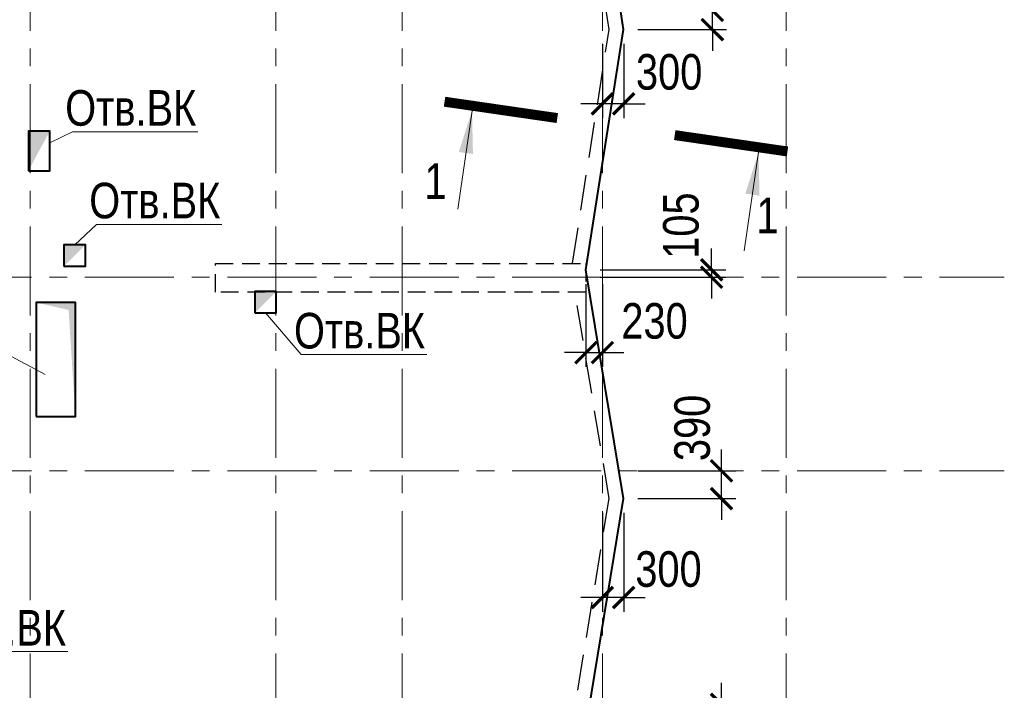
# Model space of a CAD drawing. Header units: inches. Extents: x -21855 to 99316, y -31809 to 52191.
# Tile 5 of 18: x 9358 to 23185, y 4326 to 13750. Entities that reach past the tile are written whole.
import ezdxf
from ezdxf.enums import TextEntityAlignment as Align
from ezdxf.xclip import XClip

# ---------------------------------------------------------------- set-up
doc = ezdxf.new("R2010")
doc.units = ezdxf.units.IN
doc.header["$LTSCALE"] = 1000
doc.header["$MEASUREMENT"] = 0
doc.header["$XCLIPFRAME"] = 0
doc.linetypes.add('HIDDEN', pattern=[0.375, 0.25, -0.125])
doc.linetypes.add('Оси_(М1_200)_Секция_1_КР$0$CENTER', pattern=[2, 1.25, -0.25, 0.25, -0.25])
doc.layers.add('xref', color=7, linetype='Continuous')
for name, color, linetype, lineweight in [('Несущие_констр 1  этажа  (М1_200)_КР_изм$0$СК-040-С(тены)', 12, 'HIDDEN', 30), ('Оси_(М1_200)_Секция_1_КР$0$СК-100-О(си)', 7, 'Оси_(М1_200)_Секция_1_КР$0$CENTER', 15), ('СК-050-П(литы перекрытия)', 12, 'Continuous', 40), ('СК-051-1-П-ОТВЕРСТИЯ ОВ ДУ', 5, 'Continuous', 40), ('СК-051-2-П-ОТВЕРСТИЯ ВК', 1, 'Continuous', 40), ('СК-052-П-БАЛКИ', 1, 'HIDDEN', 30), ('СК-300-Р(азмеры)_ПЛИТЫ', 7, 'Continuous', 20), ('СК-400-Т(екст)', 7, 'Continuous', 20), ('СК-500-С(ечения)', 5, 'Continuous', 40)]:
    doc.layers.add(name, color=color, linetype=linetype, lineweight=lineweight)
doc.styles.add('ARIAL_annotative', font='arial.ttf', dxfattribs={"width": 0.8, "height": 2.5})
doc.styles.add('RUSS', font='arial.ttf', dxfattribs={"width": 0.8})
doc.dimstyles.new('100-200', dxfattribs={"dimscale": 0, "dimtxt": 500, "dimasz": 300, "dimexe": 200, "dimexo": 200, "dimgap": 200, "dimtad": 1, "dimdec": 0, "dimzin": 0, "dimdsep": 46, "dimtxsty": 'RUSS', "dimblk": 'ARCHTICK', "dimcen": 0.096, "dimdle": 200, "dimclrd": 7, "dimclre": 7, "dimclrt": 256, "dimadec": 0, "dimazin": 0, "dimtfac": 1, "dimtdec": 0, "dimtmove": 2, "dimatfit": 3, "dimldrblk": 'OBLIQUE', "dimfxl": 1, "dimtfill": 1, "dimtolj": 1, "dimtzin": 0, "dimarcsym": 0})

# ---------------------------------------------------------------- blocks, each defined once
blk = doc.blocks.new('Сечение')
at = {"layer": 'СК-500-С(ечения)', "linetype": 'Continuous', "lineweight": 15, "ltscale": 100}
blk.add_line((-200, -35), (-200, -735), dxfattribs=at)
at = {"layer": 'СК-500-С(ечения)', "linetype": 'Continuous', "ltscale": 100, "const_width": 70}
blk.add_lwpolyline([(-400, 0), (400, 0)], dxfattribs=at)
at = {"layer": 'СК-500-С(ечения)', "linetype": 'Continuous', "ltscale": 100}
blk.add_solid([(-200, -35), (-250.3, -335.5), (-149.7, -335.5)], dxfattribs=at)
blk = doc.blocks.new('*U10')
at = {"layer": 'СК-400-Т(екст)', "ltscale": 100, "yscale": 0.01, "zscale": 0.01}
for p, xscale, rotation in [((0, -4), 0.01, 270.0000000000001), ((0, -20.333), -0.01, 270)]:
    blk.add_blockref('Сечение', p, dxfattribs=dict(at, xscale=xscale, rotation=rotation))
at = {"layer": 'СК-500-С(ечения)', "color": 0, "ltscale": 100, "style": 'ARIAL_annotative', "text_generation_flag": 2, "width": 0.8}
blk.add_attdef('НОМЕР_СЕЧЕНИЯ_1_1(НОМЕР_ЛИСТА)', text='', height=2.5, rotation=360, dxfattribs=at).set_placement((-6.74, -1.226), align=Align.RIGHT)
at = {"layer": 'СК-500-С(ечения)', "color": 0, "ltscale": 100, "style": 'ARIAL_annotative', "width": 0.8}
blk.add_attdef('НОМЕР_СЕЧЕНИЯ_2_1(НОМЕР_ЛИСТА)', text='', height=2.5, rotation=270, dxfattribs=at).set_placement((-7.48, -23.107), align=Align.BOTTOM_LEFT)
blk = doc.blocks.new('Оси_(М1_200)_Секция_1_КР')
at = {"layer": 'Оси_(М1_200)_Секция_1_КР$0$СК-100-О(си)', "linetype": 'Оси_(М1_200)_Секция_1_КР$0$CENTER'}
for p, q in [((9505.3, 46844.3), (9505.3, -22870.3)), ((12955.3, 46844.3), (12955.3, -22870.3)), ((14730.3, 46844.3), (14730.3, -22870.3)), ((17540.3, 46844.3), (17540.3, -22870.3)), ((20120.3, 46844.3), (20120.3, -22870.3)), ((-5725.7, 10130.3), (23184.8, 10130.3)), ((-5725.7, 7410), (23184.8, 7410))]:
    blk.add_line(p, q, dxfattribs=at)
blk = doc.blocks.new('Несущие_констр 1  этажа  (М1_200)_КР_изм$0$A$C18abd0ee-2эт')
at = {"layer": 'Несущие_констр 1  этажа  (М1_200)_КР_изм$0$СК-040-С(тены)', "color": 4}
blk.add_lwpolyline([(-2812, 10110), (-2812, 9710), (-8012, 9710), (-8012, 10110)], close=True, dxfattribs=at)
blk = doc.blocks.new('Несущие_констр 1  этажа  (М1_200)_КР_изм$0$A$C2d0dcff5-2эт.')
blk.add_blockref('Несущие_констр 1  этажа  (М1_200)_КР_изм$0$A$C18abd0ee-2эт', (20120, 220))
blk = doc.blocks.new('Несущие_констр 1  этажа  (М1_200)_КР_изм', base_point=(-7173396, 6306783))
at = {"layer": 'Несущие_констр 1  этажа  (М1_200)_КР_изм$0$СК-040-С(тены)'}
blk.add_blockref('Несущие_констр 1  этажа  (М1_200)_КР_изм$0$A$C2d0dcff5-2эт.', (-7152666, 6319322), dxfattribs=at)
blk = doc.blocks.new('_ArchTick')
at = {"color": 0, "linetype": 'ByBlock', "const_width": 0.15}
blk.add_lwpolyline([(-0.5, -0.5), (0.5, 0.5)], dxfattribs=at)
blk = doc.blocks.new('*D202')
at = {"layer": 'Defpoints', "color": 0, "transparency": 16777216}
for p in [(17838, 13880), (19085, 13880), (17838, 13610)]:
    blk.add_point(p, dxfattribs=at)
at = {"layer": 'СК-300-Р(азмеры)_ПЛИТЫ', "color": 7, "lineweight": -2, "transparency": 16777216}
for p, q in [((19085, 13880), (19085, 14180)), ((18038, 13880), (19285, 13880)), ((19085, 13610), (19085, 13880)), ((18038, 13610), (19285, 13610)), ((19085, 13610), (19085, 13310))]:
    blk.add_line(p, q, dxfattribs=at)
at = {"layer": 'СК-300-Р(азмеры)_ПЛИТЫ', "color": 7, "lineweight": -2, "transparency": 16777216, "xscale": 300, "yscale": 300, "zscale": 300, "rotation": 90}
blk.add_blockref('_ArchTick', (19085, 13610), dxfattribs=at)
at = {"layer": 'СК-300-Р(азмеры)_ПЛИТЫ', "transparency": 16777216, "insert": (18728, 14567), "char_height": 500, "attachment_point": 5, "rotation": 90, "style": 'RUSS', "bg_fill": 3, "box_fill_scale": 1.25, "bg_fill_color": 256, "bg_fill_true_color": 13158600, "bg_fill_transparency": 0}
blk.add_mtext('\\A1;270', dxfattribs=at)
at = {"layer": 'СК-300-Р(азмеры)_ПЛИТЫ', "color": 7, "lineweight": -2, "transparency": 16777216, "xscale": 300, "yscale": 300, "zscale": 300, "rotation": 270}
blk.add_blockref('_ArchTick', (19085, 13880), dxfattribs=at)
blk = doc.blocks.new('_Oblique')
at = {"color": 0, "linetype": 'ByBlock', "lineweight": -2}
blk.add_line((-0.5, -0.5), (0.5, 0.5), dxfattribs=at)
blk = doc.blocks.new('*D203')
at = {"layer": 'Defpoints', "color": 0, "transparency": 16777216}
for p in [(17540, 13610), (17840, 13611), (17540, 12567)]:
    blk.add_point(p, dxfattribs=at)
at = {"layer": 'СК-300-Р(азмеры)_ПЛИТЫ', "color": 7, "lineweight": -2, "transparency": 16777216}
for p, q in [((17540, 13410), (17540, 12367)), ((17840, 13411), (17840, 12367)), ((17540, 12567), (17240, 12567)), ((17840, 12567), (17540, 12567)), ((17840, 12567), (18140, 12567))]:
    blk.add_line(p, q, dxfattribs=at)
at = {"layer": 'СК-300-Р(азмеры)_ПЛИТЫ', "color": 7, "lineweight": -2, "transparency": 16777216, "xscale": 300, "yscale": 300, "zscale": 300}
blk.add_blockref('_ArchTick', (17540, 12567), dxfattribs=at)
at = {"layer": 'СК-300-Р(азмеры)_ПЛИТЫ', "transparency": 16777216, "insert": (18478, 13013), "char_height": 500, "attachment_point": 5, "style": 'RUSS', "bg_fill": 3, "box_fill_scale": 1.25, "bg_fill_color": 256, "bg_fill_true_color": 13158600, "bg_fill_transparency": 0}
blk.add_mtext('\\A1;300', dxfattribs=at)
at = {"layer": 'СК-300-Р(азмеры)_ПЛИТЫ', "color": 7, "lineweight": -2, "transparency": 16777216, "xscale": 300, "yscale": 300, "zscale": 300, "rotation": 180}
blk.add_blockref('_ArchTick', (17840, 12567), dxfattribs=at)
blk = doc.blocks.new('*D204')
at = {"layer": 'Defpoints', "color": 0, "transparency": 16777216}
for p in [(17308, 10235), (17308, 10130), (19075, 10130)]:
    blk.add_point(p, dxfattribs=at)
at = {"layer": 'СК-300-Р(азмеры)_ПЛИТЫ', "color": 7, "lineweight": -2, "transparency": 16777216}
for p, q in [((19075, 10235), (19075, 10535)), ((17508, 10235), (19275, 10235)), ((17508, 10130), (19275, 10130)), ((19075, 10130), (19075, 9830))]:
    blk.add_line(p, q, dxfattribs=at)
at = {"layer": 'СК-300-Р(азмеры)_ПЛИТЫ', "transparency": 16777216, "insert": (18646, 10856), "char_height": 500, "attachment_point": 5, "rotation": 90, "style": 'RUSS', "bg_fill": 3, "box_fill_scale": 1.25, "bg_fill_color": 256, "bg_fill_true_color": 13158600, "bg_fill_transparency": 0}
blk.add_mtext('\\A1;105', dxfattribs=at)
at = {"layer": 'СК-300-Р(азмеры)_ПЛИТЫ', "color": 7, "lineweight": -2, "transparency": 16777216}
blk.add_line((19075, 10235), (19075, 10130), dxfattribs=at)
at = {"layer": 'СК-300-Р(азмеры)_ПЛИТЫ', "color": 7, "lineweight": -2, "transparency": 16777216, "xscale": 300, "yscale": 300, "zscale": 300}
for p, rotation in [((19075, 10235), 270), ((19075, 10130), 90)]:
    blk.add_blockref('_ArchTick', p, dxfattribs=dict(at, rotation=rotation))
blk = doc.blocks.new('*D205')
at = {"layer": 'Defpoints', "color": 0, "transparency": 16777216}
for p in [(17310, 10235), (17540, 10234), (17540, 9071)]:
    blk.add_point(p, dxfattribs=at)
at = {"layer": 'СК-300-Р(азмеры)_ПЛИТЫ', "color": 7, "lineweight": -2, "transparency": 16777216}
for p, q in [((17310, 10035), (17310, 8871)), ((17540, 10034), (17540, 8871)), ((17310, 9071), (17010, 9071)), ((17310, 9071), (17540, 9071)), ((17540, 9071), (17840, 9071))]:
    blk.add_line(p, q, dxfattribs=at)
at = {"layer": 'СК-300-Р(азмеры)_ПЛИТЫ', "color": 7, "lineweight": -2, "transparency": 16777216, "xscale": 300, "yscale": 300, "zscale": 300}
blk.add_blockref('_ArchTick', (17310, 9071), dxfattribs=at)
at = {"layer": 'СК-300-Р(азмеры)_ПЛИТЫ', "transparency": 16777216, "insert": (18273, 9514), "char_height": 500, "attachment_point": 5, "style": 'RUSS', "bg_fill": 3, "box_fill_scale": 1.25, "bg_fill_color": 256, "bg_fill_true_color": 13158600, "bg_fill_transparency": 0}
blk.add_mtext('\\A1;230', dxfattribs=at)
at = {"layer": 'СК-300-Р(азмеры)_ПЛИТЫ', "color": 7, "lineweight": -2, "transparency": 16777216, "xscale": 300, "yscale": 300, "zscale": 300, "rotation": 180}
blk.add_blockref('_ArchTick', (17540, 9071), dxfattribs=at)
blk = doc.blocks.new('*D206')
at = {"layer": 'Defpoints', "color": 0, "transparency": 16777216}
for p in [(17540, 7021), (17840, 7022), (17540, 5630)]:
    blk.add_point(p, dxfattribs=at)
at = {"layer": 'СК-300-Р(азмеры)_ПЛИТЫ', "color": 7, "lineweight": -2, "transparency": 16777216}
for p, q in [((17540, 6821), (17540, 5430)), ((17840, 6822), (17840, 5430)), ((17540, 5630), (17240, 5630)), ((17840, 5630), (18140, 5630))]:
    blk.add_line(p, q, dxfattribs=at)
at = {"layer": 'СК-300-Р(азмеры)_ПЛИТЫ', "color": 7, "lineweight": -2, "transparency": 16777216, "xscale": 300, "yscale": 300, "zscale": 300}
blk.add_blockref('_ArchTick', (17540, 5630), dxfattribs=at)
at = {"layer": 'СК-300-Р(азмеры)_ПЛИТЫ', "transparency": 16777216, "insert": (18469, 6027), "char_height": 500, "attachment_point": 5, "style": 'RUSS', "bg_fill": 3, "box_fill_scale": 1.25, "bg_fill_color": 256, "bg_fill_true_color": 13158600, "bg_fill_transparency": 0}
blk.add_mtext('\\A1;300', dxfattribs=at)
at = {"layer": 'СК-300-Р(азмеры)_ПЛИТЫ', "color": 7, "lineweight": -2, "transparency": 16777216}
blk.add_line((17840, 5630), (17540, 5630), dxfattribs=at)
at = {"layer": 'СК-300-Р(азмеры)_ПЛИТЫ', "color": 7, "lineweight": -2, "transparency": 16777216, "xscale": 300, "yscale": 300, "zscale": 300, "rotation": 180}
blk.add_blockref('_ArchTick', (17840, 5630), dxfattribs=at)
blk = doc.blocks.new('*D207')
at = {"layer": 'Defpoints', "color": 0, "transparency": 16777216}
for p in [(17838, 7410), (17838, 7020)]:
    blk.add_point(p, dxfattribs=at)
at = {"layer": 'СК-300-Р(азмеры)_ПЛИТЫ', "color": 7, "lineweight": -2, "transparency": 16777216}
for p, q in [((19213, 7410), (19213, 7710)), ((18038, 7410), (19413, 7410)), ((18038, 7020), (19413, 7020)), ((19213, 7020), (19213, 6720))]:
    blk.add_line(p, q, dxfattribs=at)
at = {"layer": 'СК-300-Р(азмеры)_ПЛИТЫ', "color": 7, "lineweight": -2, "transparency": 16777216, "xscale": 300, "yscale": 300, "zscale": 300, "rotation": 90}
blk.add_blockref('_ArchTick', (19213, 7020), dxfattribs=at)
at = {"layer": 'СК-300-Р(азмеры)_ПЛИТЫ', "transparency": 16777216, "insert": (18804, 8013), "char_height": 500, "attachment_point": 5, "rotation": 90, "style": 'RUSS', "bg_fill": 3, "box_fill_scale": 1.25, "bg_fill_color": 256, "bg_fill_true_color": 13158600, "bg_fill_transparency": 0}
blk.add_mtext('\\A1;390', dxfattribs=at)
at = {"layer": 'Defpoints', "color": 0, "transparency": 16777216}
blk.add_point((19213, 7410), dxfattribs=at)
at = {"layer": 'СК-300-Р(азмеры)_ПЛИТЫ', "color": 7, "lineweight": -2, "transparency": 16777216}
blk.add_line((19213, 7020), (19213, 7410), dxfattribs=at)
at = {"layer": 'СК-300-Р(азмеры)_ПЛИТЫ', "color": 7, "lineweight": -2, "transparency": 16777216, "xscale": 300, "yscale": 300, "zscale": 300, "rotation": 270}
blk.add_blockref('_ArchTick', (19213, 7410), dxfattribs=at)
blk = doc.blocks.new('*D208')
at = {"layer": 'Defpoints', "color": 0, "transparency": 16777216}
for p in [(17308, 4130), (19213, 4130), (17308, 3785)]:
    blk.add_point(p, dxfattribs=at)
at = {"layer": 'СК-300-Р(азмеры)_ПЛИТЫ', "color": 7, "lineweight": -2, "transparency": 16777216}
for p, q in [((19213, 4130), (19213, 4430)), ((17508, 4130), (19413, 4130)), ((17508, 3785), (19413, 3785)), ((19213, 3785), (19213, 3485))]:
    blk.add_line(p, q, dxfattribs=at)
at = {"layer": 'СК-300-Р(азмеры)_ПЛИТЫ', "color": 7, "lineweight": -2, "transparency": 16777216, "xscale": 300, "yscale": 300, "zscale": 300, "rotation": 270}
blk.add_blockref('_ArchTick', (19213, 4130), dxfattribs=at)
at = {"layer": 'СК-300-Р(азмеры)_ПЛИТЫ', "transparency": 16777216, "insert": (18887, 3193), "char_height": 500, "attachment_point": 5, "rotation": 90, "style": 'RUSS', "bg_fill": 3, "box_fill_scale": 1.25, "bg_fill_color": 256, "bg_fill_true_color": 13158600, "bg_fill_transparency": 0}
blk.add_mtext('\\A1;345', dxfattribs=at)
at = {"layer": 'СК-300-Р(азмеры)_ПЛИТЫ', "color": 7, "lineweight": -2, "transparency": 16777216}
blk.add_line((19213, 3785), (19213, 4130), dxfattribs=at)
at = {"layer": 'СК-300-Р(азмеры)_ПЛИТЫ', "color": 7, "lineweight": -2, "transparency": 16777216, "xscale": 300, "yscale": 300, "zscale": 300, "rotation": 90}
blk.add_blockref('_ArchTick', (19213, 3785), dxfattribs=at)
blk = doc.blocks.new('A$C92320c88')
at = {"layer": 'СК-300-Р(азмеры)_ПЛИТЫ'}
for base, p1, p2, picture, middle in [((19085.4, 13880.3), (17838.2, 13610.4), (17838.2, 13880.3), '*D202', (18727.9, 14567.1)), ((19075.4, 10130.3), (17308.3, 10235.4), (17308.1, 10130.3), '*D204', (18646.2, 10856.4)), ((19212.7, 4130), (17308, 3784.9), (17308, 4130), '*D208', (18886.7, 3193.2))]:
    dim = blk.add_linear_dim(base=base, p1=p1, p2=p2, angle=90, dimstyle='100-200', override={"dimscale": 1}, dxfattribs=at)
    dim.commit()
    dim.dimension.update_dxf_attribs({"geometry": picture, "text_midpoint": middle, "dimtype": 128})
dim = blk.add_linear_dim(base=(17540.3, 5629.8), p1=(17840, 7021.5), p2=(17540.3, 7021.2), dimstyle='100-200', override={"dimscale": 1}, dxfattribs=at)
dim.commit()
dim.dimension.update_dxf_attribs({"geometry": '*D206', "text_midpoint": (18469.4, 6027.2), "dimtype": 128})
for base, p1, p2, picture, middle in [((17540.3, 12566.9), (17840.2, 13610.7), (17540.3, 13610.4), '*D203', (18477.6, 13013.3)), ((17540.3, 9071.3), (17310.1, 10234.6), (17540.3, 10234.4), '*D205', (18272.9, 9514.3))]:
    dim = blk.add_linear_dim(base=base, p1=p1, p2=p2, dimstyle='100-200', override={"dimscale": 1}, dxfattribs=at)
    dim.commit()
    dim.dimension.update_dxf_attribs({"geometry": picture, "text_midpoint": middle, "dimtype": 128})
dim = blk.add_linear_dim(base=(19212.7, 7410), p1=(17837.9, 7020.2), p2=(17838, 7410), angle=90, dimstyle='100-200', override={"dimscale": 1}, dxfattribs=at)
dim.commit()
dim.dimension.update_dxf_attribs({"geometry": '*D207', "text_midpoint": (18804.1, 8013), "dimtype": 128})

msp = doc.modelspace()

# ---------------------------------------------------------------- linework, layer by layer
at = {"layer": 'СК-050-П(литы перекрытия)'}
for p, q in [((17838.2, 13610.4), (17392.2, 16553.7)), ((17308.1, 10234.4), (17838.2, 13610.4)), ((17838, 7021.2), (17308.1, 10234.4)), ((17308, 3784.9), (17838, 7021.2))]:
    msp.add_line(p, q, dxfattribs=at)
at = {"layer": 'СК-051-1-П-ОТВЕРСТИЯ ОВ ДУ', "lineweight": 13}
msp.add_line((9235.4, 9023.9), (9714.8, 8762), dxfattribs=at)
at = {"layer": 'СК-051-1-П-ОТВЕРСТИЯ ОВ ДУ'}
msp.add_lwpolyline([(9590, 8175), (10140, 8175), (10140, 9775), (9590, 9775)], close=True, dxfattribs=at)
msp.add_solid([(9590, 9775), (10140, 9775), (10044.9, 9671.2), (10140, 8175)], dxfattribs=at)
at = {"layer": 'СК-051-2-П-ОТВЕРСТИЯ ВК', "lineweight": 15}
for p, q in [((10098.3, 12175.2), (9791.2, 12022.8)), ((10098.3, 12175.2), (11860.7, 12175.2)), ((10436, 10873.7), (10130, 10585)), ((10436, 10873.7), (12198.4, 10873.7)), ((13311.4, 9044.7), (12809.9, 9630)), ((13311.4, 9044.7), (15073.7, 9044.7)), ((8269.7, 4869.7), (10032.1, 4869.7))]:
    msp.add_line(p, q, dxfattribs=at)
at = {"layer": 'СК-051-2-П-ОТВЕРСТИЯ ВК'}
for points in [[(9480.2, 11625), (9780.2, 11625), (9780.2, 12185), (9480.2, 12185)], [(9980, 10285), (10280, 10285), (10280, 10585), (9980, 10585)], [(12659.9, 9630), (12959.9, 9630), (12959.9, 9930), (12659.9, 9930)]]:
    msp.add_lwpolyline(points, close=True, dxfattribs=at)
for points in [[(9480.3, 11625), (9780.2, 12185), (9480.2, 12185)], [(9980, 10285), (10280, 10585), (9980, 10585)], [(12659.9, 9630), (12959.9, 9930), (12659.9, 9930)]]:
    msp.add_solid(points, dxfattribs=at)
at = {"layer": 'СК-052-П-БАЛКИ', "ltscale": 2}
for points in [[(17120.6, 10330), (17635.9, 13611), (17121.5, 17005.2)], [(17194.6, 4330), (17635.3, 7021.1), (17155.6, 9930)]]:
    msp.add_lwpolyline(points, dxfattribs=at)

# ---------------------------------------------------------------- block references
ref = msp.add_blockref('Несущие_констр 1  этажа  (М1_200)_КР_изм', (-20730.8, -12547.2))
XClip(ref).set_block_clipping_path([(-7160456.9450785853, 6293196.1478210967), (-7127094.2991789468, 6369515.250554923)])
at = {"layer": 'xref'}
msp.add_blockref('Оси_(М1_200)_Секция_1_КР', (0, 0), dxfattribs=at)
at = {"layer": 'СК-500-С(ечения)'}
ref = msp.add_blockref('*U10', (20140, 11897.8), dxfattribs=dict(at, xscale=-200, yscale=200, zscale=200, rotation=261.7379475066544))
ref.add_attrib('НОМЕР_СЕЧЕНИЯ_2_1(НОМЕР_ЛИСТА)', '1', dxfattribs={"color": 0, "ltscale": 100, "height": 500, "style": 'ARIAL_annotative', "width": 0.8}).set_placement((15351.6, 11081.5), align=Align.BOTTOM_RIGHT)
ref.add_attrib('НОМЕР_СЕЧЕНИЯ_1_1(НОМЕР_ЛИСТА)', '1', dxfattribs={"color": 0, "ltscale": 100, "height": 500, "style": 'ARIAL_annotative', "width": 0.8}).set_placement((19703.5, 10599.2), align=Align.BOTTOM_LEFT)

# ---------------------------------------------------------------- texts
at = {"layer": 'СК-051-2-П-ОТВЕРСТИЯ ВК', "lineweight": 15, "style": 'RUSS', "width": 0.8}
for p in [(9996.7, 12259.9), (10334.4, 10958.4), (13209.8, 9129.5), (8168.1, 4954.4)]:
    msp.add_text('Отв.ВК', height=500, dxfattribs=at).set_placement(p)

# ---------------------------------------------------------------- next in the draw order: block references
at = {"color": 2}
msp.add_blockref('A$C92320c88', (0, 0), dxfattribs=at)

doc.saveas('drawing.dxf')
